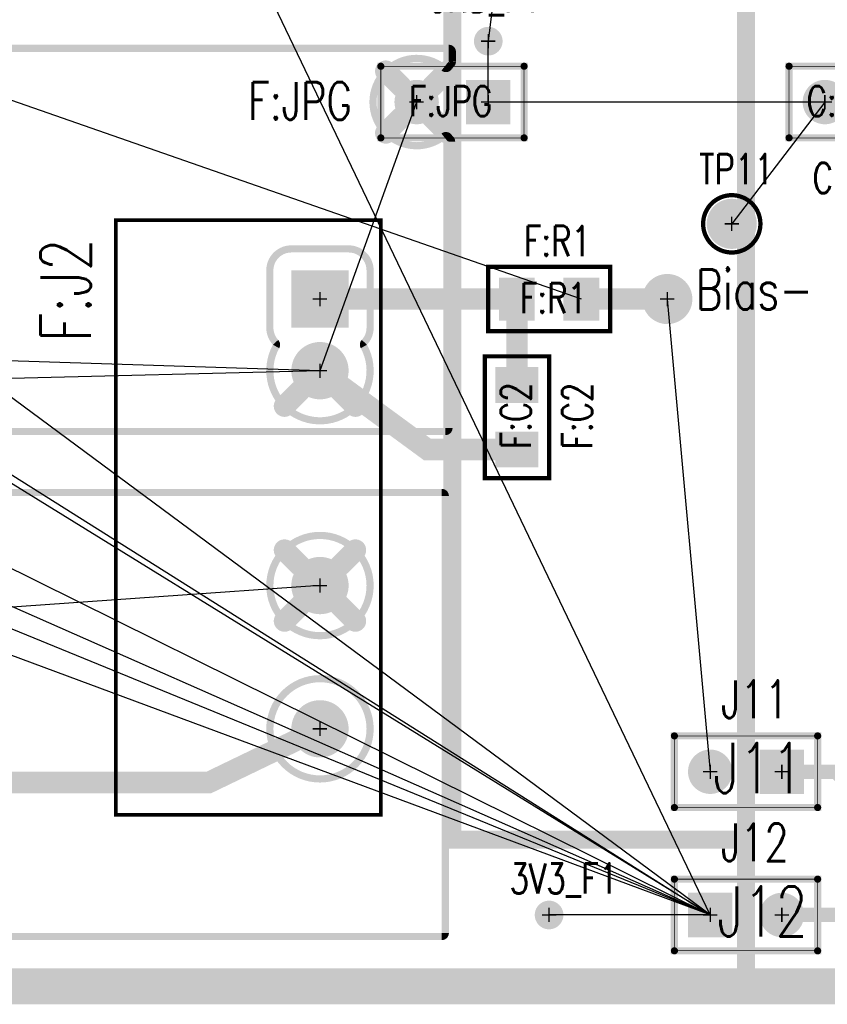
# Model space of a CAD drawing. Extents: x -4.8 to 11.7, y -3.6 to 8.1.
# Tile 20 of 53: x 4.1 to 5.3, y -0.3 to 1. Entities that reach past the tile are written whole.
import ezdxf
from ezdxf.enums import TextEntityAlignment as Align

# ---------------------------------------------------------------- set-up
doc = ezdxf.new("R2010")
doc.units = 0
for name, pattern in [('SIG_1', [2, 1, 1]), ('SIG_108', [2, 1, 1]), ('SIG_111', [2, 1, 1]), ('SIG_122', [2, 1, 1]), ('SIG_123', [2, 1, 1]), ('SIG_53', [2, 1, 1]), ('SIG_54', [2, 1, 1]), ('SIG_59', [2, 1, 1]), ('SIG_60', [2, 1, 1])]:
    doc.linetypes.add(name, pattern=pattern)
for name, color, linetype in [('2D_LINE_02', 231, 'CONTINUOUS'), ('2D_LINE_03', 112, 'CONTINUOUS'), ('BOARD_OUTLINE_00', 254, 'CONTINUOUS'), ('DRIL_NPLTE_THRU_01', 16, 'CONTINUOUS'), ('DRIL_NPLTE_THRU_04', 176, 'CONTINUOUS'), ('DRIL_PLTE_THRU_01', 16, 'CONTINUOUS'), ('DRIL_PLTE_THRU_04', 176, 'CONTINUOUS'), ('DRIL_SYMBOL', 254, 'CONTINUOUS'), ('LINK_00', 2, 'CONTINUOUS'), ('PADS_BOT', 5, 'CONTINUOUS'), ('PADS_INNER', 1, 'CONTINUOUS'), ('PADS_TOP', 1, 'CONTINUOUS'), ('PART_NAME_123', 255, 'CONTINUOUS'), ('PART_NAME_129', 2, 'CONTINUOUS'), ('PART_TOP_2DLINE_123', 255, 'CONTINUOUS'), ('PART_TOP_2DLINE_129', 2, 'CONTINUOUS'), ('POUR_OUTLINE_04', 5, 'CONTINUOUS'), ('POUR_PADTHERM_04', 5, 'CONTINUOUS'), ('POUR_VIATHERM_04', 5, 'CONTINUOUS'), ('POUR_VOID_04', 5, 'CONTINUOUS'), ('TEXT_123', 255, 'CONTINUOUS'), ('TRACE_01', 1, 'CONTINUOUS'), ('VIAPTS', 56, 'CONTINUOUS')]:
    doc.layers.add(name, color=color, linetype=linetype)
doc.styles.add('W0$001', font='simplex', dxfattribs={"width": 0.75})
doc.styles.add('W0$006', font='simplex', dxfattribs={"width": 0.75})
doc.styles.add('W0$008', font='simplex', dxfattribs={"width": 0.75})
doc.styles.add('W0$01', font='simplex', dxfattribs={"width": 0.75})

# ---------------------------------------------------------------- blocks, each defined once
blk = doc.blocks.new('BOARD_1')
at = {"layer": 'BOARD_OUTLINE_00', "const_width": 0.01}
blk.add_lwpolyline([(0.0943, 1.2005), (7.4193, 1.2005), (7.4193, -5.5995), (0.0943, -5.5995)], close=True, dxfattribs=at)
blk = doc.blocks.new('DRAWING_167')
at = {"layer": '2D_LINE_02', "const_width": 0.05}
blk.add_lwpolyline([(0.0943, 1.2005), (7.4193, 1.2005), (7.4193, -5.5995), (0.0943, -5.5995)], close=True, dxfattribs=at)
blk = doc.blocks.new('DRAWING_168')
at = {"layer": '2D_LINE_03', "const_width": 0.05}
blk.add_lwpolyline([(0.0943, 1.2005), (7.4193, 1.2005), (7.4193, -5.5995), (0.0943, -5.5995)], close=True, dxfattribs=at)
blk = doc.blocks.new('SMOOTH_0$025')
at = {"const_width": 0.0125}
blk.add_lwpolyline([(-0.00625, 0, 1), (0.00625, 0, 1)], format="xyb", close=True, dxfattribs=at)
blk = doc.blocks.new('DRAWING_169')
at = {"layer": '2D_LINE_03', "const_width": 0.025}
blk.add_lwpolyline([(0.02, 0), (-1.2255, 0), (-1.2255, 0.95), (3.2, 0.95), (3.2, 0.85), (4.1, 0.85), (4.1, 0.4), (4.15, 0.4), (4.15, -1.145), (3.74, -1.145), (3.74, 0.45), (0.02, 0.45)], close=True, dxfattribs=at)
at = {"layer": '2D_LINE_03'}
for p in [(3.74, -1.145), (4.15, -1.145)]:
    blk.add_blockref('SMOOTH_0$025', p, dxfattribs=at)
blk = doc.blocks.new('DRAWING_170')
at = {"layer": '2D_LINE_03', "const_width": 0.025}
blk.add_lwpolyline([(-0.015, 0.035), (-0.425, 0.035), (-0.425, 1.63), (-4.145, 1.63), (-4.145, 1.18), (-5.3905, 1.18), (-5.3905, -0.1697), (-0.015, -0.1697)], close=True, dxfattribs=at)
at = {"layer": '2D_LINE_03'}
for p in [(-0.425, 0.035), (-0.015, 0.035), (-0.015, -0.1697)]:
    blk.add_blockref('SMOOTH_0$025', p, dxfattribs=at)
blk = doc.blocks.new('POUR_VOID_15')
at = {"layer": 'POUR_VOID_04', "const_width": 0.01}
blk.add_lwpolyline([(-14.4511, -18.7749, 1), (-14.3291, -18.7749, 1)], format="xyb", close=True, dxfattribs=at)
blk = doc.blocks.new('POUR_VOID_14')
at = {"layer": 'POUR_VOID_04', "const_width": 0.01}
blk.add_lwpolyline([(-14.1506, -18.6341, -4.582482), (-14.1506, -18.6757, 0.641737), (-14.1596, -18.6757, -4.582482), (-14.1596, -18.6341, 0.641737)], format="xyb", close=True, dxfattribs=at)
blk = doc.blocks.new('POUR_VOID_13')
at = {"layer": 'POUR_VOID_04', "const_width": 0.01}
blk.add_lwpolyline([(-13.9478, -18.7497, 1), (-13.8328, -18.7497, 1)], format="xyb", close=True, dxfattribs=at)
blk = doc.blocks.new('POUR_VOID_12')
at = {"layer": 'POUR_VOID_04', "const_width": 0.01}
blk.add_lwpolyline([(-13.7678, -18.8297, 1), (-13.6528, -18.8297, 1)], format="xyb", close=True, dxfattribs=at)
blk = doc.blocks.new('POUR_VOID_11')
at = {"layer": 'POUR_VOID_04', "const_width": 0.01}
blk.add_lwpolyline([(-13.0638, -18.7811, -1.693374), (-13.1864, -18.7811, 0.323385), (-13.1871, -18.7753, -0.18899), (-13.1951, -18.7549), (-13.1951, -18.6749, -0.414214), (-13.1651, -18.6449), (-13.0851, -18.6449, -0.414214), (-13.0551, -18.6749), (-13.0551, -18.7549, -0.18899), (-13.0631, -18.7753, 0.323385)], format="xyb", close=True, dxfattribs=at)
blk = doc.blocks.new('POUR_OUTLINE_10')
at = {"layer": 'POUR_OUTLINE_04', "const_width": 0.01}
blk.add_lwpolyline([(-12.9402, -18.3699, 0.416904), (-12.9452, -18.3649), (-14.7952, -18.3649, 0.411529), (-14.8002, -18.3699), (-14.805, -18.8949, 0.416904), (-14.8, -18.8999), (-12.95, -18.8999, 0.411529), (-12.945, -18.8949), (-12.9413, -18.4952, 0.196077), (-12.9427, -18.4917, -0.032027), (-12.9452, -18.4887, 0.423181), (-12.9523, -18.4878, -2.06214), (-12.9523, -18.392, 0.423181), (-12.9452, -18.3911, -0.042371), (-12.9419, -18.3872, 0.202045), (-12.9403, -18.3837)], format="xyb", close=True, dxfattribs=at)
for name in ['POUR_VOID_14', 'POUR_VOID_11', 'POUR_VOID_13', 'POUR_VOID_15', 'POUR_VOID_12']:
    blk.add_blockref(name, (0, 0))
blk = doc.blocks.new('POUR_PADTHERM_60')
at = {"layer": 'POUR_PADTHERM_04', "const_width": 0.015}
for points in [[(-13.1693, -18.8697), (-13.1481, -18.8485, 1), (-13.1587, -18.8379), (-13.1799, -18.8591, 1), (-13.1693, -18.8697)], [(-13.0703, -18.8591), (-13.0915, -18.8379, 1), (-13.1021, -18.8485), (-13.0809, -18.8697, 1), (-13.0703, -18.8591)]]:
    blk.add_lwpolyline(points, format="xyb", dxfattribs=at)
blk = doc.blocks.new('POUR_VIATHERM_61')
at = {"layer": 'POUR_VIATHERM_04', "const_width": 0.03}
for points in [[(-14.4332, -18.7318), (-14.412, -18.753)], [(-14.347, -18.7318), (-14.3682, -18.753)], [(-14.4332, -18.818), (-14.412, -18.7968)], [(-14.347, -18.818), (-14.3682, -18.7968)]]:
    blk.add_lwpolyline(points, dxfattribs=at)
blk = doc.blocks.new('POUR_VIATHERM_62')
at = {"layer": 'POUR_VIATHERM_04', "const_width": 0.03}
for points in [[(-13.751, -18.789), (-13.7297, -18.8103)], [(-13.6696, -18.789), (-13.6909, -18.8103)], [(-13.751, -18.8704), (-13.7297, -18.8491)], [(-13.6696, -18.8704), (-13.6909, -18.8491)]]:
    blk.add_lwpolyline(points, dxfattribs=at)
blk = doc.blocks.new('POUR_PADTHERM_63')
at = {"layer": 'POUR_PADTHERM_04', "const_width": 0.015}
for points in [[(-13.0385, -18.4021), (-13.0173, -18.4233, 1), (-13.0067, -18.4127), (-13.0279, -18.3915, 1), (-13.0385, -18.4021)], [(-12.9523, -18.3915), (-12.9735, -18.4127, 1), (-12.9629, -18.4233), (-12.9417, -18.4021, 1), (-12.9523, -18.3915)], [(-13.0279, -18.4883), (-13.0067, -18.4671, 1), (-13.0173, -18.4565), (-13.0385, -18.4777, 1), (-13.0279, -18.4883)], [(-12.9417, -18.4777), (-12.9629, -18.4565, 1), (-12.9735, -18.4671), (-12.9523, -18.4883, 1), (-12.9417, -18.4777)]]:
    blk.add_lwpolyline(points, format="xyb", dxfattribs=at)
blk = doc.blocks.new('POUR_HEADER_2')
for name in ['POUR_OUTLINE_10', 'POUR_PADTHERM_63', 'POUR_VIATHERM_61', 'POUR_VIATHERM_62', 'POUR_PADTHERM_60']:
    blk.add_blockref(name, (14.8051, 18.3599))
blk = doc.blocks.new('POUR_VOID_20')
at = {"layer": 'POUR_VOID_04', "const_width": 0.01}
blk.add_lwpolyline([(-14.4461, -19.1249, 1), (-14.3241, -19.1249, 1)], format="xyb", close=True, dxfattribs=at)
blk = doc.blocks.new('POUR_VOID_19')
at = {"layer": 'POUR_VOID_04', "const_width": 0.01}
blk.add_lwpolyline([(-13.9761, -19.1699, 1), (-13.8541, -19.1699, 1)], format="xyb", close=True, dxfattribs=at)
blk = doc.blocks.new('POUR_VOID_18')
at = {"layer": 'POUR_VOID_04', "const_width": 0.01}
blk.add_lwpolyline([(-13.1951, -19.1149, 1), (-13.0551, -19.1149, 1)], format="xyb", close=True, dxfattribs=at)
blk = doc.blocks.new('POUR_VOID_17')
at = {"layer": 'POUR_VOID_04', "const_width": 0.01}
blk.add_lwpolyline([(-13.1951, -19.3149, 1), (-13.0551, -19.3149, 1)], format="xyb", close=True, dxfattribs=at)
blk = doc.blocks.new('POUR_OUTLINE_16')
at = {"layer": 'POUR_OUTLINE_04', "const_width": 0.01}
blk.add_lwpolyline([(-12.9501, -19.5999), (-12.9501, -18.9899, 0.414214), (-12.9551, -18.9849), (-14.8051, -18.9849, 0.414214), (-14.8101, -18.9899), (-14.8101, -19.5999, 0.414214), (-14.8051, -19.6049), (-14.1837, -19.6049, 0.637101), (-14.1799, -19.5967, -0.962234), (-14.0837, -19.5094, 0.420201), (-14.0765, -19.5094, -0.962234), (-13.9803, -19.5967, 0.637101), (-13.9765, -19.6049), (-12.9551, -19.6049, 0.414214)], format="xyb", close=True, dxfattribs=at)
for name in ['POUR_VOID_18', 'POUR_VOID_20', 'POUR_VOID_19', 'POUR_VOID_17']:
    blk.add_blockref(name, (0, 0))
blk = doc.blocks.new('POUR_PADTHERM_64')
at = {"layer": 'POUR_PADTHERM_04'}
for points in [[(-14.2301, -19.5199), (-14.2301, -19.5199, 1), (-14.2301, -19.5199), (-14.2301, -19.5199, 1), (-14.2301, -19.5199)], [(-14.2651, -19.5549), (-14.2651, -19.5549, 1), (-14.2651, -19.5549), (-14.2651, -19.5549, 1), (-14.2651, -19.5549)], [(-14.1951, -19.5549), (-14.1951, -19.5549, 1), (-14.1951, -19.5549), (-14.1951, -19.5549, 1), (-14.1951, -19.5549)], [(-14.2301, -19.5899), (-14.2301, -19.5899, 1), (-14.2301, -19.5899), (-14.2301, -19.5899, 1), (-14.2301, -19.5899)]]:
    blk.add_lwpolyline(points, format="xyb", dxfattribs=at)
blk = doc.blocks.new('POUR_VIATHERM_65')
at = {"layer": 'POUR_VIATHERM_04', "const_width": 0.03}
for points in [[(-13.9582, -19.1268), (-13.937, -19.148)], [(-13.872, -19.1268), (-13.8932, -19.148)], [(-13.9582, -19.213), (-13.937, -19.1918)], [(-13.872, -19.213), (-13.8932, -19.1918)]]:
    blk.add_lwpolyline(points, dxfattribs=at)
blk = doc.blocks.new('POUR_VIATHERM_66')
at = {"layer": 'POUR_VIATHERM_04', "const_width": 0.03}
for points in [[(-14.4282, -19.0818), (-14.407, -19.103)], [(-14.342, -19.0818), (-14.3632, -19.103)], [(-14.4282, -19.168), (-14.407, -19.1468)], [(-14.342, -19.168), (-14.3632, -19.1468)]]:
    blk.add_lwpolyline(points, dxfattribs=at)
blk = doc.blocks.new('POUR_PADTHERM_67')
at = {"layer": 'POUR_PADTHERM_04', "const_width": 0.015}
for points in [[(-13.1799, -19.0707), (-13.1587, -19.0919, 1), (-13.1481, -19.0813), (-13.1693, -19.0601, 1), (-13.1799, -19.0707)], [(-13.0809, -19.0601), (-13.1021, -19.0813, 1), (-13.0915, -19.0919), (-13.0703, -19.0707, 1), (-13.0809, -19.0601)], [(-13.1693, -19.1697), (-13.1481, -19.1485, 1), (-13.1587, -19.1379), (-13.1799, -19.1591, 1), (-13.1693, -19.1697)], [(-13.0703, -19.1591), (-13.0915, -19.1379, 1), (-13.1021, -19.1485), (-13.0809, -19.1697, 1), (-13.0703, -19.1591)]]:
    blk.add_lwpolyline(points, format="xyb", dxfattribs=at)
blk = doc.blocks.new('POUR_HEADER_3')
for name in ['POUR_OUTLINE_16', 'POUR_PADTHERM_67', 'POUR_VIATHERM_66', 'POUR_VIATHERM_65', 'POUR_PADTHERM_64']:
    blk.add_blockref(name, (14.8151, 19.0599))
blk = doc.blocks.new('DRIL_SYMBOL_0$02')
at = {"layer": 'DRIL_SYMBOL', "const_width": 0.002}
for points in [[(-0.01, 0), (0.01, 0)], [(0, -0.01), (0, 0.01)]]:
    blk.add_lwpolyline(points, dxfattribs=at)
blk = doc.blocks.new('DRIL_HOLE_0$02')
at = {"const_width": 0.01}
blk.add_lwpolyline([(-0.005, 0, 1), (0.005, 0, 1)], format="xyb", close=True, dxfattribs=at)
blk.add_blockref('DRIL_SYMBOL_0$02', (0, 0))
blk = doc.blocks.new('PAD_65')
at = {"const_width": 0.02}
blk.add_lwpolyline([(0, -0.01, 1), (0, 0.01, 1)], format="xyb", close=True, dxfattribs=at)
blk = doc.blocks.new('STK_TOP_52')
at = {"layer": 'DRIL_PLTE_THRU_01'}
blk.add_blockref('DRIL_HOLE_0$02', (0, 0), dxfattribs=at)
at = {"layer": 'DRIL_PLTE_THRU_04'}
blk.add_blockref('DRIL_HOLE_0$02', (0, 0), dxfattribs=at)
at = {"layer": 'PADS_BOT'}
blk.add_blockref('PAD_65', (0, 0), dxfattribs=at)
at = {"layer": 'PADS_INNER'}
blk.add_blockref('PAD_65', (0, 0), dxfattribs=at)
at = {"layer": 'PADS_TOP'}
blk.add_blockref('PAD_65', (0, 0), dxfattribs=at)
blk = doc.blocks.new('SYM_TOP_40')
blk.add_blockref('STK_TOP_52', (0, 0))
blk = doc.blocks.new('PART_TOP_142')
blk.add_blockref('SYM_TOP_40', (0, 0))
at = {"layer": 'PART_NAME_123', "style": 'W0$006', "width": 0.75}
blk.add_text('3V3_F1', height=0.042, dxfattribs=at).set_placement((-0.055, 0.03))
blk = doc.blocks.new('SMOOTH_0$006')
at = {"const_width": 0.003}
blk.add_lwpolyline([(-0.0015, 0, 1), (0.0015, 0, 1)], format="xyb", close=True, dxfattribs=at)
blk = doc.blocks.new('SMOOTH_0$001')
at = {"const_width": 0.0005}
blk.add_lwpolyline([(-0.00025, 0, 1), (0.00025, 0, 1)], format="xyb", close=True, dxfattribs=at)
blk = doc.blocks.new('PART_BODY_TOP_187')
at = {"layer": 'PART_TOP_2DLINE_123', "const_width": 0.006}
blk.add_lwpolyline([(0.085, 0.045), (0.085, -0.045), (-0.085, -0.045), (-0.085, 0.045)], close=True, dxfattribs=at)
at = {"layer": 'PART_TOP_2DLINE_129', "const_width": 0.001}
blk.add_lwpolyline([(0.085, 0.045), (0.085, -0.045), (-0.085, -0.045), (-0.085, 0.045)], close=True, dxfattribs=at)
at = {"layer": 'PART_TOP_2DLINE_123'}
for p in [(-0.085, 0.045), (0.085, 0.045), (-0.085, -0.045), (0.085, -0.045)]:
    blk.add_blockref('SMOOTH_0$006', p, dxfattribs=at)
at = {"layer": 'PART_TOP_2DLINE_129'}
for p in [(-0.085, 0.045), (0.085, 0.045), (-0.085, -0.045), (0.085, -0.045)]:
    blk.add_blockref('SMOOTH_0$001', p, dxfattribs=at)
blk = doc.blocks.new('DRIL_HOLE_0')
blk.add_lwpolyline([(0, 0, 1), (0, 0, 1)], format="xyb", close=True)
blk = doc.blocks.new('PAD_0')
blk.add_lwpolyline([(0, 0, 1), (0, 0, 1)], format="xyb", close=True)
blk = doc.blocks.new('PAD_2')
at = {"const_width": 0.05}
blk.add_lwpolyline([(-0.03, 0), (0.03, 0)], dxfattribs=at)
blk = doc.blocks.new('STK_TOP_29')
at = {"layer": 'DRIL_NPLTE_THRU_01'}
blk.add_blockref('DRIL_HOLE_0', (0, 0), dxfattribs=at)
at = {"layer": 'DRIL_NPLTE_THRU_04'}
blk.add_blockref('DRIL_HOLE_0', (0, 0), dxfattribs=at)
at = {"layer": 'PADS_BOT'}
blk.add_blockref('PAD_0', (0, 0), dxfattribs=at)
at = {"layer": 'PADS_INNER'}
blk.add_blockref('PAD_0', (0, 0), dxfattribs=at)
at = {"layer": 'PADS_TOP', "rotation": 90}
blk.add_blockref('PAD_2', (0, 0), dxfattribs=at)
blk = doc.blocks.new('SYM_TOP_20')
for name, p in [('STK_TOP_29', (-0.045, 0)), ('STK_TOP_29', (0.045, 0)), ('PART_BODY_TOP_187', (0, 0))]:
    blk.add_blockref(name, p)
blk = doc.blocks.new('PART_TOP_153')
blk.add_blockref('SYM_TOP_20', (0, 0))
at = {"layer": 'PART_NAME_123', "style": 'W0$006', "width": 0.75}
blk.add_text('F:C2', height=0.042, dxfattribs=at).set_placement((-0.045, -0.105))
at = {"layer": 'PART_NAME_129', "style": 'W0$001', "width": 0.75}
blk.add_text('F:C2', height=0.042, dxfattribs=at).set_placement((-0.0446, -0.0194))
blk = doc.blocks.new('SMOOTH_0$005')
at = {"const_width": 0.0025}
blk.add_lwpolyline([(-0.00125, 0, 1), (0.00125, 0, 1)], format="xyb", close=True, dxfattribs=at)
blk = doc.blocks.new('PART_BODY_TOP_250')
at = {"layer": 'PART_TOP_2DLINE_123', "const_width": 0.005}
blk.add_lwpolyline([(-0.415, -0.285), (0.415, -0.285), (0.415, 0.085), (-0.415, 0.085)], close=True, dxfattribs=at)
at = {"layer": 'PART_TOP_2DLINE_123'}
for p in [(-0.415, 0.085), (0.415, 0.085), (-0.415, -0.285), (0.415, -0.285)]:
    blk.add_blockref('SMOOTH_0$005', p, dxfattribs=at)
blk = doc.blocks.new('DRIL_SYMBOL_0$052')
at = {"layer": 'DRIL_SYMBOL', "const_width": 0.002}
for points in [[(-0.01, 0), (0.01, 0)], [(0, -0.01), (0, 0.01)]]:
    blk.add_lwpolyline(points, dxfattribs=at)
blk = doc.blocks.new('DRIL_HOLE_0$052')
at = {"const_width": 0.026}
blk.add_lwpolyline([(-0.013, 0, 1), (0.013, 0, 1)], format="xyb", close=True, dxfattribs=at)
blk.add_blockref('DRIL_SYMBOL_0$052', (0, 0))
blk = doc.blocks.new('PAD_48')
at = {"const_width": 0.04}
blk.add_lwpolyline([(0, -0.02, 1), (0, 0.02, 1)], format="xyb", close=True, dxfattribs=at)
blk = doc.blocks.new('PAD_107')
at = {"const_width": 0.08}
blk.add_lwpolyline([(-0.04, 0), (0.04, 0)], dxfattribs=at)
blk = doc.blocks.new('STK_TOP_162')
at = {"layer": 'DRIL_PLTE_THRU_01'}
blk.add_blockref('DRIL_HOLE_0$052', (0, 0), dxfattribs=at)
at = {"layer": 'DRIL_PLTE_THRU_04'}
blk.add_blockref('DRIL_HOLE_0$052', (0, 0), dxfattribs=at)
at = {"layer": 'PADS_BOT'}
blk.add_blockref('PAD_107', (0, 0), dxfattribs=at)
at = {"layer": 'PADS_INNER'}
blk.add_blockref('PAD_48', (0, 0), dxfattribs=at)
at = {"layer": 'PADS_TOP'}
blk.add_blockref('PAD_107', (0, 0), dxfattribs=at)
blk = doc.blocks.new('PAD_112')
at = {"const_width": 0.04}
blk.add_lwpolyline([(0, -0.02), (0, -0.02, 1), (0, 0.02), (0, 0.02, 1)], format="xyb", close=True, dxfattribs=at)
blk = doc.blocks.new('STK_TOP_161')
at = {"layer": 'DRIL_PLTE_THRU_01'}
blk.add_blockref('DRIL_HOLE_0$052', (0, 0), dxfattribs=at)
at = {"layer": 'DRIL_PLTE_THRU_04'}
blk.add_blockref('DRIL_HOLE_0$052', (0, 0), dxfattribs=at)
at = {"layer": 'PADS_BOT'}
blk.add_blockref('PAD_112', (0, 0), dxfattribs=at)
at = {"layer": 'PADS_INNER'}
blk.add_blockref('PAD_48', (0, 0), dxfattribs=at)
at = {"layer": 'PADS_TOP'}
blk.add_blockref('PAD_48', (0, 0), dxfattribs=at)
blk = doc.blocks.new('SYM_TOP_83')
for name, p in [('PART_BODY_TOP_250', (0, 0)), ('STK_TOP_162', (-0.305, 0)), ('STK_TOP_161', (-0.205, 0)), ('STK_TOP_161', (0.095, 0)), ('STK_TOP_161', (0.295, 0))]:
    blk.add_blockref(name, p)
blk = doc.blocks.new('PART_TOP_160')
blk.add_blockref('SYM_TOP_83', (0, 0))
at = {"layer": 'PART_NAME_123', "style": 'W0$01', "width": 0.75}
blk.add_text('F:J2', height=0.07, rotation=180, dxfattribs=at).set_placement((-0.2451, -0.3201))
blk = doc.blocks.new('SMOOTH_0$01')
at = {"const_width": 0.005}
blk.add_lwpolyline([(-0.0025, 0, 1), (0.0025, 0, 1)], format="xyb", close=True, dxfattribs=at)
blk = doc.blocks.new('PART_BODY_TOP_208')
at = {"layer": 'PART_TOP_2DLINE_123', "const_width": 0.01}
blk.add_lwpolyline([(-0.05, -0.05), (-0.05, 0.05), (0.15, 0.05), (0.15, -0.05), (-0.05, -0.05)], dxfattribs=at)
at = {"layer": 'PART_TOP_2DLINE_129', "const_width": 0.001}
blk.add_lwpolyline([(-0.05, -0.05), (-0.05, 0.05), (0.15, 0.05), (0.15, -0.05), (-0.05, -0.05)], dxfattribs=at)
at = {"layer": 'PART_TOP_2DLINE_123'}
for p in [(-0.05, 0.05), (0.15, 0.05), (-0.05, -0.05), (-0.05, -0.05), (0.15, -0.05)]:
    blk.add_blockref('SMOOTH_0$01', p, dxfattribs=at)
at = {"layer": 'PART_TOP_2DLINE_129'}
for p in [(-0.05, 0.05), (0.15, 0.05), (-0.05, -0.05), (-0.05, -0.05), (0.15, -0.05)]:
    blk.add_blockref('SMOOTH_0$001', p, dxfattribs=at)
blk = doc.blocks.new('DRIL_SYMBOL_0$042')
at = {"layer": 'DRIL_SYMBOL', "const_width": 0.002}
for points in [[(-0.01, 0), (0.01, 0)], [(0, -0.01), (0, 0.01)]]:
    blk.add_lwpolyline(points, dxfattribs=at)
blk = doc.blocks.new('DRIL_HOLE_0$042')
at = {"const_width": 0.021}
blk.add_lwpolyline([(-0.0105, 0, 1), (0.0105, 0, 1)], format="xyb", close=True, dxfattribs=at)
blk.add_blockref('DRIL_SYMBOL_0$042', (0, 0))
blk = doc.blocks.new('PAD_75')
at = {"const_width": 0.031}
blk.add_lwpolyline([(0, -0.0155, 1), (0, 0.0155, 1)], format="xyb", close=True, dxfattribs=at)
blk = doc.blocks.new('PAD_76')
at = {"const_width": 0.062}
blk.add_lwpolyline([(-0.031, 0), (0.031, 0)], dxfattribs=at)
blk = doc.blocks.new('STK_TOP_53')
at = {"layer": 'DRIL_PLTE_THRU_01'}
blk.add_blockref('DRIL_HOLE_0$042', (0, 0), dxfattribs=at)
at = {"layer": 'DRIL_PLTE_THRU_04'}
blk.add_blockref('DRIL_HOLE_0$042', (0, 0), dxfattribs=at)
at = {"layer": 'PADS_BOT'}
blk.add_blockref('PAD_76', (0, 0), dxfattribs=at)
at = {"layer": 'PADS_INNER'}
blk.add_blockref('PAD_75', (0, 0), dxfattribs=at)
at = {"layer": 'PADS_TOP'}
blk.add_blockref('PAD_76', (0, 0), dxfattribs=at)
blk = doc.blocks.new('STK_TOP_54')
at = {"layer": 'DRIL_PLTE_THRU_01'}
blk.add_blockref('DRIL_HOLE_0$042', (0, 0), dxfattribs=at)
at = {"layer": 'DRIL_PLTE_THRU_04'}
blk.add_blockref('DRIL_HOLE_0$042', (0, 0), dxfattribs=at)
at = {"layer": 'PADS_BOT'}
blk.add_blockref('PAD_75', (0, 0), dxfattribs=at)
at = {"layer": 'PADS_INNER'}
blk.add_blockref('PAD_75', (0, 0), dxfattribs=at)
at = {"layer": 'PADS_TOP'}
blk.add_blockref('PAD_75', (0, 0), dxfattribs=at)
blk = doc.blocks.new('SYM_TOP_41')
for name, p in [('PART_BODY_TOP_208', (0, 0)), ('STK_TOP_53', (0, 0)), ('STK_TOP_54', (0.1, 0))]:
    blk.add_blockref(name, p)
blk = doc.blocks.new('PART_TOP_163')
blk.add_blockref('SYM_TOP_41', (0, 0))
at = {"layer": 'PART_NAME_123', "style": 'W0$008', "width": 0.75}
blk.add_text('F:JPG', height=0.0525, rotation=180, dxfattribs=at).set_placement((0.3356, 0.0246))
at = {"layer": 'PART_NAME_129', "style": 'W0$001', "width": 0.75}
blk.add_text('F:JPG', height=0.042, rotation=180, dxfattribs=at).set_placement((0.1106, 0.0196))
blk = doc.blocks.new('PART_TOP_166')
blk.add_blockref('SYM_TOP_41', (0, 0))
at = {"layer": 'PART_NAME_123', "style": 'W0$008', "width": 0.75}
blk.add_text('J11', height=0.0525, rotation=180, dxfattribs=at).set_placement((0.085, -0.075))
at = {"layer": 'PART_NAME_129', "style": 'W0$001', "width": 0.75}
blk.add_text('J11', height=0.07, rotation=180, dxfattribs=at).set_placement((0.0955, 0.0297))
blk = doc.blocks.new('PART_TOP_167')
blk.add_blockref('SYM_TOP_41', (0, 0))
at = {"layer": 'PART_NAME_123', "style": 'W0$008', "width": 0.75}
blk.add_text('J12', height=0.0525, dxfattribs=at).set_placement((0.015, 0.075))
at = {"layer": 'PART_NAME_129', "style": 'W0$001', "width": 0.75}
blk.add_text('J12', height=0.07, dxfattribs=at).set_placement((0.01, -0.03))
blk = doc.blocks.new('PART_BODY_TOP_194')
at = {"layer": 'PART_TOP_2DLINE_123', "const_width": 0.006}
blk.add_lwpolyline([(0.085, 0.045), (0.085, -0.045), (-0.085, -0.045), (-0.085, 0.045)], close=True, dxfattribs=at)
at = {"layer": 'PART_TOP_2DLINE_129', "const_width": 0.001}
blk.add_lwpolyline([(0.085, 0.045), (0.085, -0.045), (-0.085, -0.045), (-0.085, 0.045)], close=True, dxfattribs=at)
at = {"layer": 'PART_TOP_2DLINE_123'}
for p in [(-0.085, 0.045), (0.085, 0.045), (-0.085, -0.045), (0.085, -0.045)]:
    blk.add_blockref('SMOOTH_0$006', p, dxfattribs=at)
at = {"layer": 'PART_TOP_2DLINE_129'}
for p in [(-0.085, 0.045), (0.085, 0.045), (-0.085, -0.045), (0.085, -0.045)]:
    blk.add_blockref('SMOOTH_0$001', p, dxfattribs=at)
blk = doc.blocks.new('SYM_TOP_27')
for name, p in [('STK_TOP_29', (-0.045, 0)), ('STK_TOP_29', (0.045, 0)), ('PART_BODY_TOP_194', (0, 0))]:
    blk.add_blockref(name, p)
blk = doc.blocks.new('PART_TOP_187')
blk.add_blockref('SYM_TOP_27', (0, 0))
at = {"layer": 'PART_NAME_123', "style": 'W0$006', "width": 0.75}
blk.add_text('F:R1', height=0.042, dxfattribs=at).set_placement((-0.035, 0.06))
at = {"layer": 'PART_NAME_129', "style": 'W0$001', "width": 0.75}
blk.add_text('F:R1', height=0.042, dxfattribs=at).set_placement((-0.0406, -0.0196))
blk = doc.blocks.new('PART_BODY_TOP_184')
at = {"layer": 'PART_TOP_2DLINE_123', "const_width": 0.006}
blk.add_lwpolyline([(-0.04, 0, 1), (0.04, 0, 1)], format="xyb", close=True, dxfattribs=at)
blk = doc.blocks.new('DRIL_SYMBOL_0$043')
at = {"layer": 'DRIL_SYMBOL', "const_width": 0.002}
for points in [[(-0.01, 0), (0.01, 0)], [(0, -0.01), (0, 0.01)]]:
    blk.add_lwpolyline(points, dxfattribs=at)
blk = doc.blocks.new('DRIL_HOLE_0$043')
at = {"const_width": 0.0215}
blk.add_lwpolyline([(-0.01075, 0, 1), (0.01075, 0, 1)], format="xyb", close=True, dxfattribs=at)
blk.add_blockref('DRIL_SYMBOL_0$043', (0, 0))
blk = doc.blocks.new('PAD_3')
at = {"const_width": 0.035}
blk.add_lwpolyline([(0, -0.0175, 1), (0, 0.0175, 1)], format="xyb", close=True, dxfattribs=at)
blk = doc.blocks.new('STK_TOP_23')
at = {"layer": 'DRIL_PLTE_THRU_01'}
blk.add_blockref('DRIL_HOLE_0$043', (0, 0), dxfattribs=at)
at = {"layer": 'DRIL_PLTE_THRU_04'}
blk.add_blockref('DRIL_HOLE_0$043', (0, 0), dxfattribs=at)
at = {"layer": 'PADS_BOT'}
blk.add_blockref('PAD_3', (0, 0), dxfattribs=at)
at = {"layer": 'PADS_INNER'}
blk.add_blockref('PAD_3', (0, 0), dxfattribs=at)
at = {"layer": 'PADS_TOP'}
blk.add_blockref('PAD_3', (0, 0), dxfattribs=at)
blk = doc.blocks.new('SYM_TOP_17')
for name in ['PART_BODY_TOP_184', 'STK_TOP_23']:
    blk.add_blockref(name, (0, 0))
blk = doc.blocks.new('PART_TOP_200')
blk.add_blockref('SYM_TOP_17', (0, 0))
at = {"layer": 'PART_NAME_123', "style": 'W0$006', "width": 0.75}
blk.add_text('TP11', height=0.042, dxfattribs=at).set_placement((-0.0456, 0.0554))
blk = doc.blocks.new('PART_TOP_203')
blk.add_blockref('SYM_TOP_40', (0, 0))
at = {"layer": 'PART_NAME_123', "style": 'W0$006', "width": 0.75}
blk.add_text('GND_F1', height=0.042, dxfattribs=at).set_placement((-0.0856, 0.0404))
blk = doc.blocks.new('PART_TOP_261')
blk.add_blockref('SYM_TOP_41', (0, 0))
at = {"layer": 'PART_NAME_123', "style": 'W0$006', "width": 0.75}
blk.add_text('C:JPG1', height=0.042, rotation=-180, dxfattribs=at).set_placement((-0.03, 0.085), align=Align.TOP_RIGHT)
at = {"layer": 'PART_NAME_129', "style": 'W0$001', "width": 0.75}
blk.add_text('C:JPG1', height=0.042, rotation=180, dxfattribs=at).set_placement((0.1256, 0.0196))
blk = doc.blocks.new('SMOOTH_0$02')
at = {"const_width": 0.01}
blk.add_lwpolyline([(-0.005, 0, 1), (0.005, 0, 1)], format="xyb", close=True, dxfattribs=at)
blk = doc.blocks.new('SMOOTH_0$03')
at = {"const_width": 0.015}
blk.add_lwpolyline([(-0.0075, 0, 1), (0.0075, 0, 1)], format="xyb", close=True, dxfattribs=at)
blk = doc.blocks.new('DRIL_SYMBOL_0$037')
at = {"layer": 'DRIL_SYMBOL', "const_width": 0.002}
for points in [[(-0.01, 0), (0.01, 0)], [(0, -0.01), (0, 0.01)]]:
    blk.add_lwpolyline(points, dxfattribs=at)
blk = doc.blocks.new('DRIL_HOLE_0$037')
at = {"const_width": 0.0185}
blk.add_lwpolyline([(-0.00925, 0, 1), (0.00925, 0, 1)], format="xyb", close=True, dxfattribs=at)
blk.add_blockref('DRIL_SYMBOL_0$037', (0, 0))
blk = doc.blocks.new('PAD_179')
at = {"const_width": 0.0275}
blk.add_lwpolyline([(0, -0.01375, 1), (0, 0.01375, 1)], format="xyb", close=True, dxfattribs=at)
blk = doc.blocks.new('STK_TOP_0')
at = {"layer": 'DRIL_PLTE_THRU_01'}
blk.add_blockref('DRIL_HOLE_0$037', (0, 0), dxfattribs=at)
at = {"layer": 'DRIL_PLTE_THRU_04'}
blk.add_blockref('DRIL_HOLE_0$037', (0, 0), dxfattribs=at)
at = {"layer": 'PADS_BOT'}
blk.add_blockref('PAD_179', (0, 0), dxfattribs=at)
at = {"layer": 'PADS_INNER'}
blk.add_blockref('PAD_3', (0, 0), dxfattribs=at)
at = {"layer": 'PADS_TOP'}
blk.add_blockref('PAD_179', (0, 0), dxfattribs=at)
blk = doc.blocks.new('SYM_TOP_1')
blk.add_blockref('STK_TOP_0', (0, 0))

msp = doc.modelspace()

# ---------------------------------------------------------------- linework, layer by layer
at = {"layer": 'LINK_00', "linetype": 'SIG_1'}
for p, q in [((4.9405, 2.2497), (4.7906, 1.0196)), ((4.7906, 0.9346), (4.7906, 1.0196)), ((5.2606, 0.9346), (4.7906, 0.9346)), ((5.2606, 0.9346), (5.1306, 0.7646))]:
    msp.add_line(p, q, dxfattribs=at)
at = {"layer": 'LINK_00', "linetype": 'SIG_60'}
for p, q in [((4.9206, 0.6596), (2.2106, 1.6046)), ((5.0406, 0.6596), (5.1005, -0.0003))]:
    msp.add_line(p, q, dxfattribs=at)
at = {"layer": 'LINK_00', "linetype": 'SIG_59'}
for p, q in [((5.1005, -0.2003), (2.925, 1.41)), ((5.1005, -0.2003), (2.6456, 1.3146)), ((5.1005, -0.2003), (1.1856, 1.2546)), ((5.1005, -0.2003), (1.5456, 1.2546)), ((5.1005, -0.2003), (1.8056, 1.2546)), ((2.1756, 1.2496), (5.1005, -0.2003)), ((5.1005, -0.2003), (4.4105, 1.2397)), ((3.7904, 0.6248), (5.1005, -0.2003)), ((5.1005, -0.2003), (4.8755, -0.2003))]:
    msp.add_line(p, q, dxfattribs=at)
at = {"layer": 'LINK_00', "linetype": 'SIG_123'}
for p, q in [((4.6906, 0.9346), (4.5556, 0.5596)), ((4.5556, 0.5596), (3.2906, 0.5996)), ((4.5556, 0.5596), (3.9704, 0.5448))]:
    msp.add_line(p, q, dxfattribs=at)
at = {"layer": 'LINK_00', "linetype": 'SIG_122'}
msp.add_line((4.5556, 0.2596), (3.7656, 0.2046), dxfattribs=at)
at = {"layer": 'TRACE_01', "linetype": 'SIG_108', "const_width": 0.03}
for points in [[(4.5556, 0.6596), (4.8306, 0.6596)], [(4.8306, 0.5396), (4.8306, 0.6596)]]:
    msp.add_lwpolyline(points, dxfattribs=at)
at = {"layer": 'TRACE_01', "linetype": 'SIG_60', "const_width": 0.03}
msp.add_lwpolyline([(4.9206, 0.6596), (5.0406, 0.6596)], dxfattribs=at)
at = {"layer": 'TRACE_01', "linetype": 'SIG_123', "const_width": 0.03}
msp.add_lwpolyline([(4.8306, 0.4496), (4.7056, 0.4496), (4.5556, 0.5596)], dxfattribs=at)
at = {"layer": 'TRACE_01', "linetype": 'SIG_111', "const_width": 0.03}
msp.add_lwpolyline([(3.7656, -0.0154), (4.4002, -0.0154), (4.5556, 0.0596)], dxfattribs=at)
at = {"layer": 'TRACE_01', "linetype": 'SIG_54', "const_width": 0.02}
msp.add_lwpolyline([(5.3556, -0.0404), (5.3156, -0.0404), (5.2755, -0.0003), (5.2005, -0.0003)], dxfattribs=at)
at = {"layer": 'TRACE_01', "linetype": 'SIG_53', "const_width": 0.02}
msp.add_lwpolyline([(5.3556, -0.2204), (5.3006, -0.2204), (5.2805, -0.2003), (5.2005, -0.2003)], dxfattribs=at)

# ---------------------------------------------------------------- block references
for name, p in [('DRAWING_167', (-0.3193, 5.2995)), ('DRAWING_168', (-0.3193, 5.2995)), ('BOARD_1', (-0.3193, 5.2995)), ('DRAWING_169', (1.0005, 1.0497)), ('DRAWING_170', (5.1655, -0.1303)), ('PART_TOP_203', (4.7906, 1.0196)), ('PART_TOP_200', (5.1306, 0.7646)), ('PART_TOP_187', (4.8756, 0.6596)), ('PART_TOP_167', (5.1005, -0.2003)), ('PART_TOP_142', (4.8755, -0.2003))]:
    msp.add_blockref(name, p)
at = {"linetype": 'SIG_123'}
msp.add_blockref('POUR_HEADER_2', (2.8756, 1.0146), dxfattribs=at)
for name, p, rotation in [('PART_TOP_163', (4.7906, 0.9346), 180), ('PART_TOP_261', (5.3606, 0.9346), 180), ('PART_TOP_160', (4.5556, 0.3546), 270), ('PART_TOP_153', (4.8306, 0.4946), 90), ('PART_TOP_166', (5.2005, -0.0003), 180)]:
    msp.add_blockref(name, p, dxfattribs=dict(rotation=rotation))
at = {"linetype": 'SIG_122'}
msp.add_blockref('POUR_HEADER_3', (2.8656, 0.3146), dxfattribs=at)
at = {"layer": 'TRACE_01'}
for name, p in [('SMOOTH_0$03', (4.5556, 0.6596)), ('SMOOTH_0$03', (4.8306, 0.6596)), ('SMOOTH_0$03', (4.8306, 0.6596)), ('SMOOTH_0$03', (4.9206, 0.6596)), ('SMOOTH_0$03', (5.0406, 0.6596)), ('SMOOTH_0$03', (4.5556, 0.5596)), ('SMOOTH_0$03', (4.8306, 0.5396)), ('SMOOTH_0$03', (4.7056, 0.4496)), ('SMOOTH_0$03', (4.8306, 0.4496)), ('SMOOTH_0$03', (4.5556, 0.0596)), ('SMOOTH_0$02', (5.2005, -0.0003)), ('SMOOTH_0$03', (4.4002, -0.0154)), ('SMOOTH_0$02', (5.2005, -0.2003))]:
    msp.add_blockref(name, p, dxfattribs=at)
at = {"layer": 'VIAPTS', "linetype": 'SIG_60'}
msp.add_blockref('SYM_TOP_1', (5.0406, 0.6596), dxfattribs=at)

# ---------------------------------------------------------------- texts
at = {"layer": 'TEXT_123', "style": 'W0$01', "width": 0.75}
msp.add_text('Bias-', height=0.056, dxfattribs=at).set_placement((5.08, 0.645))

doc.saveas('drawing.dxf')
